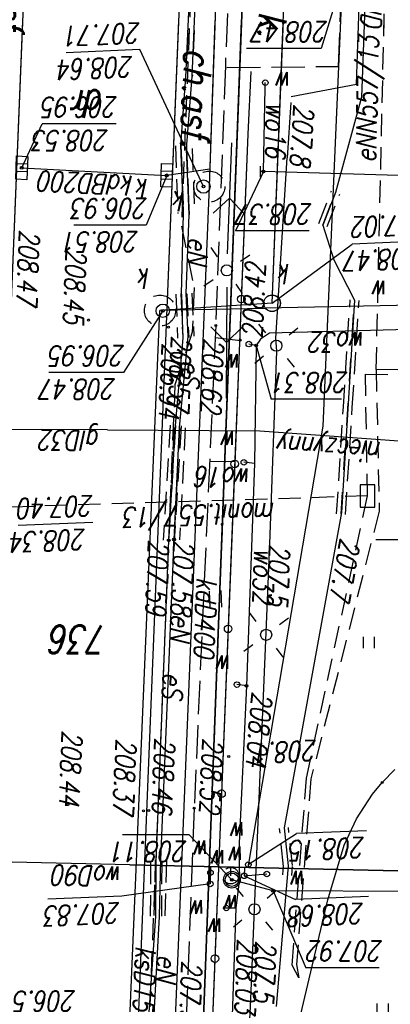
# Model space of a CAD drawing. Extents: x -110 to 11927435, y -6590197 to 5675008.
# Tile 52 of 71: x -69 to -52, y -121 to -76. Entities that reach past the tile are written whole.
import ezdxf
from ezdxf.enums import TextEntityAlignment as Align

# ---------------------------------------------------------------- set-up
doc = ezdxf.new("R2010")
doc.units = 0
for name, pattern in [('BGT', [0]), ('KOC', [2, 1.5, -0.5]), ('KOJ', [0]), ('KOU', [1.5, 1, -0.5]), ('OSL', [2, 1, -1]), ('UBE', [1.5, 1, -0.5]), ('UOK', [1.5, 1, -0.5]), ('UOW', [1.5, 1, -0.5]), ('UPE', [0]), ('UPG', [0]), ('UPK', [0]), ('UPW', [0]), ('UXE', [1.5, 1, -0.5]), ('UXT', [1.5, 1, -0.5]), ('WRC', [0])]:
    doc.linetypes.add(name, pattern=pattern)
doc.layers.get('0').update_dxf_attribs({"color": 250, "linetype": 'CONTINUOUS', "lineweight": 100})
doc.layers.add('_0', color=7, linetype='CONTINUOUS')
doc.styles.add('K1_ACAD', font='romans.shx', dxfattribs={"width": 0.8, "oblique": 12})
doc.linetypes.add('BGS', pattern='A,3.75,[45,msgB.shx,S=0.625,R=0,X=0,Y=0],3.75', length=7.5)

# ---------------------------------------------------------------- blocks, each defined once
blk = doc.blocks.new('other_WSU')
at = {"linetype": 'Continuous'}
blk.add_circle((0, 0), 0.045, dxfattribs=at)
blk = doc.blocks.new('other_WSP')
at = {"linetype": 'Continuous'}
blk.add_circle((0, 0), 0.045, dxfattribs=at)
blk = doc.blocks.new('other_SLS')
at = {"linetype": 'Continuous'}
blk.add_circle((0, 0), 0.25, dxfattribs=at)
blk = doc.blocks.new('other_LAT')
at = {"linetype": 'Continuous'}
for p, q in [((0, 0.75), (0, 1.25)), ((-1.25, 0), (-0.75, 0)), ((0.75, 0), (1.25, 0)), ((0, -0.75), (0, -1.25))]:
    blk.add_line(p, q, dxfattribs=at)
blk = doc.blocks.new('other_PNN')
at = {"linetype": 'Continuous'}
for p, q in [((3.25, 0), (2.5429, 0.7071)), ((0.75, 0), (5.75, 0)), ((3.25, 0), (2.5429, -0.7071))]:
    blk.add_line(p, q, dxfattribs=at)
blk = doc.blocks.new('other_UGE')
at = {"linetype": 'Continuous'}
blk.add_circle((0, 0), 0.0625, dxfattribs=at)
blk = doc.blocks.new('other_UKW')
at = {"linetype": 'Continuous'}
blk.add_circle((0, 0), 0.375, dxfattribs=at)
blk = doc.blocks.new('other_WLZ')
at = {"linetype": 'Continuous'}
blk.add_circle((0, 0), 0.3, dxfattribs=at)
blk = doc.blocks.new('other_KRA')
at = {"linetype": 'Continuous'}
for p, q in [((-0.525, -0.25), (-0.525, 0.25)), ((-0.525, 0.25), (0.525, 0.25)), ((-0.175, -0.25), (-0.175, 0.25)), ((0.175, -0.25), (0.175, 0.25)), ((0.525, 0.25), (0.525, -0.25)), ((0.525, -0.25), (-0.525, -0.25))]:
    blk.add_line(p, q, dxfattribs=at)
blk = doc.blocks.new('other_UGK')
at = {"linetype": 'Continuous'}
blk.add_circle((0, 0), 0.0625, dxfattribs=at)
blk = doc.blocks.new('ARM')
at = {"linetype": 'Continuous'}
blk.add_circle((0, 0), 0.125, dxfattribs=at)
blk = doc.blocks.new('other_UGW')
at = {"linetype": 'Continuous'}
blk.add_circle((0, 0), 0.0625, dxfattribs=at)
blk = doc.blocks.new('other_USW')
at = {"linetype": 'Continuous'}
blk.add_line((0, -0.25), (0, 0.25), dxfattribs=at)
blk = doc.blocks.new('TRA1')
at = {"linetype": 'Continuous'}
for p, q in [((-0.2625, -0.375), (-0.2625, 0.375)), ((0.2625, -0.375), (0.2625, 0.375))]:
    blk.add_line(p, q, dxfattribs=at)
blk = doc.blocks.new('other_TRA')
at = {"linetype": 'Continuous'}
for p, q in [((-2.75, 1.37695), (-2.75, 0.87695)), ((-2.25, 1.37695), (-2.25, 0.87695)), ((2.25, 1.37695), (2.25, 0.87695)), ((2.75, 1.37695), (2.75, 0.87695)), ((-0.25, -1.12305), (-0.25, -1.62305)), ((0.25, -1.12305), (0.25, -1.62305))]:
    blk.add_line(p, q, dxfattribs=at)
blk = doc.blocks.new('other_WLD')
at = {"linetype": 'Continuous'}
for p, q in [((0.5, 0.333), (-0.5, 0.333)), ((-0.5, 0.333), (-0.5, -0.333)), ((0.5, -0.333), (0.5, 0.333)), ((-0.5, -0.333), (0.5, -0.333))]:
    blk.add_line(p, q, dxfattribs=at)
blk = doc.blocks.new('SLS')
at = {"linetype": 'Continuous'}
blk.add_circle((0, 0), 0.25, dxfattribs=at)
blk = doc.blocks.new('LAT')
at = {"linetype": 'Continuous'}
for p, q in [((0, 0.75), (0, 1.25)), ((-1.25, 0), (-0.75, 0)), ((0.75, 0), (1.25, 0)), ((0, -0.75), (0, -1.25))]:
    blk.add_line(p, q, dxfattribs=at)
blk = doc.blocks.new('PNN')
at = {"linetype": 'Continuous'}
for p, q in [((3.25, 0), (2.5429, 0.7071)), ((0.75, 0), (5.75, 0)), ((3.25, 0), (2.5429, -0.7071))]:
    blk.add_line(p, q, dxfattribs=at)
blk = doc.blocks.new('UKW')
at = {"linetype": 'Continuous'}
blk.add_circle((0, 0), 0.375, dxfattribs=at)
blk = doc.blocks.new('WLZ')
at = {"linetype": 'Continuous'}
blk.add_circle((0, 0), 0.3, dxfattribs=at)
blk = doc.blocks.new('KRA')
at = {"linetype": 'Continuous'}
for p, q in [((-0.525, -0.25), (-0.525, 0.25)), ((-0.525, 0.25), (0.525, 0.25)), ((-0.175, -0.25), (-0.175, 0.25)), ((0.175, -0.25), (0.175, 0.25)), ((0.525, 0.25), (0.525, -0.25)), ((0.525, -0.25), (-0.525, -0.25))]:
    blk.add_line(p, q, dxfattribs=at)
blk = doc.blocks.new('UGK')
at = {"linetype": 'Continuous'}
blk.add_circle((0, 0), 0.0625, dxfattribs=at)
blk = doc.blocks.new('UGW')
at = {"linetype": 'Continuous'}
blk.add_circle((0, 0), 0.0625, dxfattribs=at)
blk = doc.blocks.new('USW')
at = {"linetype": 'Continuous'}
blk.add_line((0, -0.25), (0, 0.25), dxfattribs=at)
blk = doc.blocks.new('mdcp Łuszczanowiece')
at = {"layer": '_0', "linetype": 'KOJ'}
for p, q in [((6591213.829, 5674765.013), (6591216.631, 5674834.051)), ((6591213.829, 5674765.013), (6591216.631, 5674834.051)), ((6591212.684, 5674736.935), (6591213.829, 5674765.013)), ((6591213.272, 5674751.349), (6591213.829, 5674765.013)), ((6591219.695, 5674736.828), (6591220.83, 5674764.695)), ((6591220.286, 5674751.352), (6591220.83, 5674764.695))]:
    blk.add_line(p, q, dxfattribs=at)
at = {"layer": '_0'}
for p, q in [((6591213.17, 5674822.79), (6591209.285, 5674720.792)), ((6591213.17, 5674822.79), (6591210.449, 5674751.347)), ((6591210.81, 5674760.84), (6591213.17, 5674822.79)), ((6591209.75, 5674733), (6591210.81, 5674760.84))]:
    blk.add_line(p, q, dxfattribs=at)
at = {"layer": '_0', "linetype": 'KOU'}
for p, q in [((6591210.81, 5674760.84), (6591213.17, 5674822.79)), ((6591210.449, 5674751.347), (6591210.81, 5674760.84))]:
    blk.add_line(p, q, dxfattribs=at)
at = {"layer": '_0', "linetype": 'BGS'}
for p, q in [((6591210.16, 5674756.46), (6591212.53, 5674815.8)), ((6591210.03, 5674753.64), (6591210.16, 5674756.46))]:
    blk.add_line(p, q, dxfattribs=at)
at = {"layer": '_0', "linetype": 'UPK'}
for p, q in [((6591216.226, 5674814.336), (6591214.111, 5674764.394)), ((6591216.226, 5674814.336), (6591214.111, 5674764.394)), ((6591211.897, 5674758.816), (6591213.517, 5674798.506)), ((6591211.897, 5674758.816), (6591213.517, 5674798.506)), ((6591199.184, 5674764.076), (6591209.384, 5674764.292)), ((6591199.184, 5674764.076), (6591209.384, 5674764.292)), ((6591209.075, 5674764.063), (6591207.343, 5674720.885)), ((6591209.075, 5674764.063), (6591208.565, 5674751.346)), ((6591209.075, 5674764.063), (6591214.111, 5674764.394)), ((6591209.075, 5674764.063), (6591214.111, 5674764.394)), ((6591209.384, 5674764.295), (6591214.111, 5674764.394)), ((6591209.384, 5674764.295), (6591214.111, 5674764.394)), ((6591210.585, 5674720.729), (6591211.897, 5674758.816)), ((6591211.64, 5674751.348), (6591211.897, 5674758.816)), ((6591211.87, 5674758.03), (6591213.81, 5674758.31)), ((6591211.87, 5674758.03), (6591213.81, 5674758.31)), ((6591220.326, 5674757.972), (6591213.81, 5674758.31)), ((6591220.326, 5674757.972), (6591213.81, 5674758.31))]:
    blk.add_line(p, q, dxfattribs=at)
at = {"layer": '_0', "linetype": 'UPE'}
for p, q in [((6591210.359, 5674803.398), (6591210.03, 5674795.374)), ((6591214.44, 5674797.27), (6591214.14, 5674791.65)), ((6591214.68, 5674797.26), (6591214.3, 5674791.64)), ((6591208.354, 5674789.38), (6591208.89, 5674795.699)), ((6591210.03, 5674795.374), (6591209.864, 5674791.325)), ((6591214.14, 5674791.65), (6591214.07, 5674789.11)), ((6591214.3, 5674791.64), (6591214.28, 5674789.2)), ((6591209.864, 5674791.325), (6591209.347, 5674779.23)), ((6591208.536, 5674787.666), (6591208.354, 5674789.38)), ((6591214.07, 5674789.11), (6591213.48, 5674774.69)), ((6591214.28, 5674789.2), (6591213.72, 5674774.73)), ((6591205.958, 5674773.473), (6591208.536, 5674787.666)), ((6591209.347, 5674779.23), (6591209.179, 5674774.891)), ((6591209.169, 5674774.892), (6591208.863, 5674766.226)), ((6591209.169, 5674774.892), (6591208.863, 5674766.226)), ((6591213.48, 5674774.69), (6591213.23, 5674769.66)), ((6591213.48, 5674774.69), (6591213.23, 5674769.66)), ((6591213.72, 5674774.73), (6591213.41, 5674769.57)), ((6591213.72, 5674774.73), (6591213.41, 5674769.57)), ((6591205.367, 5674763.928), (6591205.958, 5674773.473)), ((6591205.367, 5674763.928), (6591205.958, 5674773.473)), ((6591213.23, 5674769.66), (6591212.84, 5674765.56)), ((6591213.23, 5674769.66), (6591212.84, 5674765.56)), ((6591213.41, 5674769.57), (6591213.07, 5674765.62)), ((6591213.41, 5674769.57), (6591213.07, 5674765.62)), ((6591208.863, 5674766.226), (6591208.899, 5674765.628)), ((6591208.863, 5674766.226), (6591208.899, 5674765.628)), ((6591208.899, 5674765.628), (6591208.388, 5674757.523)), ((6591208.899, 5674765.628), (6591208.388, 5674757.523)), ((6591212.84, 5674765.56), (6591212.93, 5674763.62)), ((6591212.84, 5674765.56), (6591212.93, 5674763.62)), ((6591213.07, 5674765.62), (6591213.15, 5674763.65)), ((6591213.07, 5674765.62), (6591213.15, 5674763.65)), ((6591206.294, 5674762.115), (6591205.367, 5674763.928)), ((6591206.294, 5674762.115), (6591205.367, 5674763.928)), ((6591212.93, 5674763.62), (6591212.8, 5674760.07)), ((6591212.93, 5674763.62), (6591212.8, 5674760.07)), ((6591213.15, 5674763.65), (6591213.06, 5674760.02)), ((6591213.15, 5674763.65), (6591213.06, 5674760.02)), ((6591206.79, 5674760.544), (6591206.294, 5674762.115)), ((6591206.79, 5674760.544), (6591206.294, 5674762.115)), ((6591206.221, 5674759.079), (6591206.79, 5674760.544)), ((6591206.221, 5674759.079), (6591206.79, 5674760.544)), ((6591212.8, 5674760.07), (6591212.92, 5674757.11)), ((6591212.8, 5674760.07), (6591212.92, 5674757.11)), ((6591213.06, 5674760.02), (6591213.17, 5674756.97)), ((6591213.06, 5674760.02), (6591213.17, 5674756.97)), ((6591205.059, 5674754.795), (6591206.221, 5674759.079)), ((6591205.059, 5674754.795), (6591206.221, 5674759.079)), ((6591208.231, 5674755.033), (6591208.388, 5674757.523)), ((6591208.231, 5674755.033), (6591208.388, 5674757.523)), ((6591212.92, 5674757.11), (6591212.66, 5674753.87)), ((6591213.17, 5674756.97), (6591212.95, 5674753.89)), ((6591204.673, 5674744.822), (6591205.059, 5674754.795)), ((6591208.213, 5674754.757), (6591205.273, 5674754.214)), ((6591205.273, 5674754.214), (6591205.228, 5674752.851)), ((6591212.66, 5674753.87), (6591212.33, 5674745.8)), ((6591212.95, 5674753.89), (6591212.58, 5674745.92)), ((6591205.228, 5674752.851), (6591204.981, 5674745.432))]:
    blk.add_line(p, q, dxfattribs=at)
at = {"layer": '_0', "linetype": 'BGT'}
for p, q in [((6591211.641, 5674793.547), (6591211.937, 5674800.965)), ((6591211.345, 5674786.13), (6591211.641, 5674793.547)), ((6591211.049, 5674778.712), (6591211.345, 5674786.13)), ((6591210.752, 5674771.295), (6591211.049, 5674778.712)), ((6591210.456, 5674763.877), (6591210.752, 5674771.295)), ((6591210.16, 5674756.46), (6591210.456, 5674763.877))]:
    blk.add_line(p, q, dxfattribs=at)
at = {"layer": '_0', "linetype": 'KOC'}
for p, q in [((6591212.577, 5674786.784), (6591213.039, 5674799.018)), ((6591211.605, 5674765.07), (6591212.577, 5674786.784)), ((6591211.605, 5674765.07), (6591212.577, 5674786.784)), ((6591211.855, 5674771.181), (6591210.714, 5674771.169)), ((6591211.627, 5674765.605), (6591210.479, 5674765.736)), ((6591211.627, 5674765.605), (6591210.479, 5674765.736)), ((6591211.392, 5674759.296), (6591211.605, 5674765.07)), ((6591211.392, 5674759.296), (6591211.605, 5674765.07)), ((6591211.174, 5674753.389), (6591211.392, 5674759.296)), ((6591211.174, 5674753.389), (6591211.392, 5674759.296)), ((6591206.088, 5674753.407), (6591205.886, 5674747.943)), ((6591211.101, 5674753.456), (6591206.088, 5674753.407)), ((6591210.93, 5674747.032), (6591211.174, 5674753.389))]:
    blk.add_line(p, q, dxfattribs=at)
at = {"layer": '_0', "linetype": 'UXE'}
for p, q in [((6591213.44, 5674767.74), (6591214.72, 5674799.36)), ((6591207.977, 5674793.819), (6591207.872, 5674794.415)), ((6591207.327, 5674785.453), (6591207.977, 5674793.819)), ((6591204.258, 5674773.412), (6591207.327, 5674785.453)), ((6591204.395, 5674767.041), (6591204.258, 5674773.412)), ((6591204.395, 5674767.041), (6591204.258, 5674773.412)), ((6591138.925, 5674767.938), (6591204.395, 5674767.041)), ((6591138.925, 5674767.938), (6591204.395, 5674767.041)), ((6591212.66, 5674765.36), (6591213.44, 5674767.74)), ((6591204.395, 5674767.041), (6591203.923, 5674746.069)), ((6591204.395, 5674767.041), (6591204.042, 5674751.344)), ((6591212.58, 5674763.36), (6591212.66, 5674765.36)), ((6591213.15, 5674760.59), (6591212.58, 5674763.36)), ((6591211.72, 5674724.72), (6591213.15, 5674760.59))]:
    blk.add_line(p, q, dxfattribs=at)
at = {"layer": '_0', "linetype": 'WRC'}
for p, q in [((6591208.236, 5674797.967), (6591206.571, 5674790.897)), ((6591206.571, 5674790.897), (6591205.827, 5674788.437)), ((6591205.827, 5674788.437), (6591205.281, 5674787.266)), ((6591205.281, 5674787.266), (6591204.563, 5674786.152)), ((6591204.563, 5674786.152), (6591204.127, 5674785.619)), ((6591204.127, 5674785.619), (6591203.561, 5674785.032))]:
    blk.add_line(p, q, dxfattribs=at)
at = {"layer": '_0', "linetype": 'UPW'}
for p, q in [((6591210.7, 5674791.27), (6591210.86, 5674796.12)), ((6591210.53, 5674789.94), (6591210.7, 5674791.27)), ((6591210.7, 5674791.27), (6591211.13, 5674791.27)), ((6591198.69, 5674790.54), (6591209.03, 5674790.5)), ((6591209.03, 5674790.5), (6591210.88, 5674790)), ((6591211.835, 5674789.412), (6591211.853, 5674790.187)), ((6591210.328, 5674789.822), (6591209.31, 5674789.74)), ((6591210.317, 5674789.445), (6591210.328, 5674789.822)), ((6591210.57, 5674788.69), (6591210.53, 5674789.94)), ((6591210.931, 5674789.817), (6591210.932, 5674789.432)), ((6591215.469, 5674789.331), (6591201.507, 5674789.641)), ((6591201.507, 5674789.641), (6591215.469, 5674789.331)), ((6591206.79, 5674769.591), (6591210.167, 5674789.449)), ((6591206.79, 5674769.591), (6591210.167, 5674789.449)), ((6591210.167, 5674789.449), (6591215.469, 5674789.331)), ((6591215.469, 5674789.331), (6591221.562, 5674789.195)), ((6591210.22, 5674781.27), (6591210.57, 5674788.69)), ((6591209.86, 5674771.27), (6591210.22, 5674781.27)), ((6591210.22, 5674781.27), (6591210.65, 5674781.22)), ((6591209.79, 5674765.97), (6591209.86, 5674771.27)), ((6591209.79, 5674765.97), (6591209.86, 5674771.27)), ((6591209.86, 5674771.27), (6591210.34, 5674771.22)), ((6591205.549, 5674741.197), (6591206.79, 5674769.591)), ((6591205.992, 5674751.345), (6591206.79, 5674769.591)), ((6591209.6, 5674765.68), (6591209.79, 5674765.97)), ((6591209.6, 5674765.68), (6591209.79, 5674765.97)), ((6591209.79, 5674765.97), (6591210.12, 5674765.9)), ((6591209.79, 5674765.97), (6591210.12, 5674765.9)), ((6591202.94, 5674765.24), (6591209.19, 5674765.41)), ((6591202.94, 5674765.24), (6591209.19, 5674765.41)), ((6591209.19, 5674765.41), (6591209.6, 5674765.68)), ((6591209.19, 5674765.41), (6591209.6, 5674765.68)), ((6591202.9, 5674758.33), (6591209.46, 5674758.14)), ((6591202.9, 5674758.33), (6591209.46, 5674758.14)), ((6591209.46, 5674758.14), (6591209.39, 5674754.38)), ((6591209.46, 5674758.14), (6591209.39, 5674754.38)), ((6591209.46, 5674758.14), (6591209.61, 5674758.14)), ((6591209.46, 5674758.14), (6591209.61, 5674758.14)), ((6591209.39, 5674754.38), (6591209.38, 5674754.14))]:
    blk.add_line(p, q, dxfattribs=at)
at = {"layer": '_0', "linetype": 'UXT'}
for p, q in [((6591207.872, 5674794.415), (6591208.176, 5674793.847)), ((6591208.176, 5674793.847), (6591207.528, 5674785.431)), ((6591207.528, 5674785.431), (6591204.787, 5674772.733)), ((6591204.787, 5674772.733), (6591223.491, 5674773.316)), ((6591204.787, 5674772.733), (6591204.877, 5674767.251)), ((6591204.787, 5674772.733), (6591204.877, 5674767.251)), ((6591204.877, 5674767.251), (6591139.127, 5674768.136)), ((6591204.877, 5674767.251), (6591139.127, 5674768.136))]:
    blk.add_line(p, q, dxfattribs=at)
at = {"layer": '_0', "linetype": 'Continuous'}
for p, q in [((6591204.263, 5674793.967), (6591207.552, 5674793.967)), ((6591209.03, 5674790.5), (6591207.552, 5674793.967)), ((6591204.739, 5674790.75), (6591208.026, 5674790.887)), ((6591210.328, 5674789.822), (6591208.026, 5674790.887)), ((6591211.853, 5674790.187), (6591215.825, 5674790.737)), ((6591215.825, 5674790.737), (6591219.145, 5674790.876)), ((6591210.88, 5674790), (6591212.796, 5674787.985)), ((6591210.145, 5674789.32), (6591207.983, 5674787.925)), ((6591204.826, 5674787.793), (6591207.983, 5674787.925)), ((6591212.796, 5674787.985), (6591215.792, 5674787.985)), ((6591201.089, 5674774.705), (6591204.411, 5674774.705)), ((6591217.134, 5674773.92), (6591220.486, 5674774.06)), ((6591205.951, 5674768.379), (6591209.111, 5674768.379)), ((6591205.951, 5674768.379), (6591209.111, 5674768.379)), ((6591209.79, 5674765.97), (6591209.111, 5674768.379)), ((6591209.79, 5674765.97), (6591209.111, 5674768.379)), ((6591213.984, 5674764.403), (6591215.756, 5674767.185)), ((6591213.984, 5674764.403), (6591215.756, 5674767.185)), ((6591215.756, 5674767.185), (6591219.111, 5674767.185)), ((6591215.756, 5674767.185), (6591219.111, 5674767.185)), ((6591209.075, 5674764.063), (6591205.467, 5674761.403)), ((6591209.075, 5674764.063), (6591205.467, 5674761.403)), ((6591202.116, 5674761.262), (6591205.467, 5674761.403)), ((6591202.116, 5674761.262), (6591205.467, 5674761.403)), ((6591207.401, 5674760.812), (6591210.723, 5674760.812)), ((6591207.401, 5674760.812), (6591210.723, 5674760.812)), ((6591209.46, 5674758.14), (6591210.723, 5674760.812)), ((6591209.46, 5674758.14), (6591210.723, 5674760.812)), ((6591213.81, 5674758.31), (6591214.731, 5674760.547)), ((6591213.81, 5674758.31), (6591214.731, 5674760.547)), ((6591214.731, 5674760.547), (6591217.988, 5674760.547)), ((6591214.731, 5674760.547), (6591217.988, 5674760.547)), ((6591212.159, 5674758.815), (6591215.012, 5674752.655)), ((6591220.326, 5674757.972), (6591219.407, 5674755.992)), ((6591216.085, 5674755.992), (6591219.407, 5674755.992)), ((6591205.74, 5674748.91), (6591206.872, 5674752.602)), ((6591206.872, 5674752.602), (6591210.227, 5674752.602)), ((6591215.012, 5674752.655), (6591218.331, 5674752.794))]:
    blk.add_line(p, q, dxfattribs=at)
at = {"layer": '_0', "linetype": 'UBE'}
for p, q in [((6591213.82, 5674789.117), (6591213.89, 5674791.657)), ((6591214.03, 5674789.202), (6591214.05, 5674791.642)), ((6591214.32, 5674789.103), (6591214.39, 5674791.643)), ((6591214.53, 5674789.198), (6591214.55, 5674791.638)), ((6591208.189, 5674789.81), (6591208.154, 5674789.397)), ((6591208.588, 5674789.776), (6591208.553, 5674789.363)), ((6591208.155, 5674789.359), (6591208.337, 5674787.645)), ((6591208.553, 5674789.401), (6591208.735, 5674787.687)), ((6591212.98, 5674769.672), (6591213.23, 5674774.702)), ((6591213.16, 5674769.585), (6591213.47, 5674774.745)), ((6591213.48, 5674769.648), (6591213.73, 5674774.678)), ((6591213.66, 5674769.555), (6591213.97, 5674774.715)), ((6591205.772, 5674773.568), (6591205.469, 5674768.754)), ((6591206.171, 5674773.543), (6591205.869, 5674768.729)), ((6591205.469, 5674768.754), (6591205.167, 5674763.941)), ((6591205.869, 5674768.729), (6591205.566, 5674763.916)), ((6591212.68, 5674763.608), (6591212.59, 5674765.548)), ((6591212.9, 5674763.64), (6591212.82, 5674765.61)), ((6591213.18, 5674763.632), (6591213.09, 5674765.572)), ((6591213.4, 5674763.66), (6591213.32, 5674765.63)), ((6591206.603, 5674760.616), (6591206.034, 5674759.151)), ((6591206.976, 5674760.471), (6591206.407, 5674759.006)), ((6591212.67, 5674757.1), (6591212.55, 5674760.06)), ((6591212.92, 5674756.961), (6591212.81, 5674760.011)), ((6591213.17, 5674757.12), (6591213.05, 5674760.08)), ((6591213.42, 5674756.979), (6591213.31, 5674760.029))]:
    blk.add_line(p, q, dxfattribs=at)
at = {"layer": '_0', "linetype": 'OSL'}
for p, q in [((6591213.23, 5674769.66), (6591213.48, 5674774.69)), ((6591213.41, 5674769.57), (6591213.72, 5674774.73)), ((6591205.971, 5674773.556), (6591205.367, 5674763.928)), ((6591212.93, 5674763.62), (6591212.84, 5674765.56)), ((6591213.15, 5674763.65), (6591213.07, 5674765.62)), ((6591206.79, 5674760.544), (6591206.221, 5674759.079)), ((6591212.92, 5674757.11), (6591212.8, 5674760.07)), ((6591213.17, 5674756.97), (6591213.06, 5674760.02)), ((6591212.33, 5674745.8), (6591212.66, 5674753.87)), ((6591212.58, 5674745.92), (6591212.95, 5674753.89))]:
    blk.add_line(p, q, dxfattribs=at)
at = {"layer": '_0', "linetype": 'UPG'}
for p, q in [((6591209.625, 5674769.802), (6591201.63, 5674770.378)), ((6591209.625, 5674769.802), (6591201.63, 5674770.378)), ((6591216.477, 5674769.761), (6591209.625, 5674769.802)), ((6591216.477, 5674769.761), (6591209.625, 5674769.802)), ((6591216.477, 5674769.761), (6591219.429, 5674769.744)), ((6591216.477, 5674769.761), (6591219.429, 5674769.744)), ((6591224.293, 5674769.716), (6591219.429, 5674769.744)), ((6591224.293, 5674769.716), (6591219.429, 5674769.744))]:
    blk.add_line(p, q, dxfattribs=at)
at = {"layer": '_0', "linetype": 'BGT'}
for centre in [(6591211.641, 5674793.547), (6591211.345, 5674786.13), (6591211.049, 5674778.712), (6591210.752, 5674771.295), (6591210.456, 5674763.877)]:
    blk.add_circle(centre, 0.17, dxfattribs=at)
at = {"layer": '_0', "linetype": 'UOW'}
blk.add_circle((6591210.931, 5674789.817), 0.37, dxfattribs=at)
at = {"layer": '_0', "linetype": 'UOK'}
for centre, radius in [((6591214.111, 5674764.394), 0.7), ((6591214.111, 5674764.394), 0.7), ((6591209.075, 5674764.063), 0.37), ((6591209.075, 5674764.063), 0.37), ((6591211.897, 5674758.816), 0.7), ((6591211.897, 5674758.816), 0.7)]:
    blk.add_circle(centre, radius, dxfattribs=at)
at = {"layer": '_0'}
for name, p in [('other_TRA', (6591201.595, 5674794.687)), ('ARM', (6591211.13, 5674791.27)), ('other_UGW', (6591209.03, 5674790.5)), ('other_WLZ', (6591210.88, 5674790)), ('other_UGW', (6591210.22, 5674781.27)), ('ARM', (6591210.65, 5674781.22)), ('other_TRA', (6591202.214, 5674778.201)), ('other_UGE', (6591213.48, 5674774.69)), ('other_UGE', (6591213.72, 5674774.73)), ('ARM', (6591210.34, 5674771.22)), ('other_UGW', (6591209.79, 5674765.97)), ('UGW', (6591209.79, 5674765.97)), ('ARM', (6591210.12, 5674765.9)), ('ARM', (6591210.12, 5674765.9)), ('other_WLZ', (6591213.984, 5674764.403)), ('WLZ', (6591213.984, 5674764.403)), ('other_UGK', (6591213.984, 5674764.403)), ('UGK', (6591213.984, 5674764.403)), ('other_WLZ', (6591212.159, 5674758.815)), ('WLZ', (6591212.159, 5674758.815)), ('other_UGW', (6591209.46, 5674758.14)), ('UGW', (6591209.46, 5674758.14)), ('ARM', (6591209.38, 5674754.14))]:
    blk.add_blockref(name, p, dxfattribs=at)
at = {"layer": '_0', "color": 253}
for name, p in [('other_TRA', (6591201.595, 5674794.687)), ('ARM', (6591211.13, 5674791.27)), ('other_UGW', (6591209.03, 5674790.5)), ('other_WLZ', (6591210.88, 5674790)), ('other_UGW', (6591210.22, 5674781.27)), ('ARM', (6591210.65, 5674781.22)), ('other_TRA', (6591202.214, 5674778.201)), ('other_UGE', (6591213.48, 5674774.69)), ('other_UGE', (6591213.72, 5674774.73)), ('ARM', (6591210.34, 5674771.22)), ('other_UGW', (6591209.79, 5674765.97)), ('ARM', (6591210.12, 5674765.9)), ('other_WLZ', (6591213.984, 5674764.403)), ('other_UGK', (6591213.984, 5674764.403)), ('other_WLZ', (6591212.159, 5674758.815)), ('other_UGW', (6591209.46, 5674758.14))]:
    blk.add_blockref(name, p, dxfattribs=at)
at = {"layer": '_0'}
for name, p, rotation in [('other_LAT', (6591209.864, 5674791.325), 40.6368834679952), ('other_SLS', (6591209.864, 5674791.325), 2.39703121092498), ('other_UKW', (6591210.88, 5674789.996), 2.39708585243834), ('ARM', (6591211.853, 5674790.187), 2.39716781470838), ('ARM', (6591209.31, 5674789.74), 2.39697656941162), ('ARM', (6591210.328, 5674789.822), 2.39705853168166), ('other_UGE', (6591210.88, 5674790), 269.9999974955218), ('ARM', (6591211.841, 5674789.68), 2.39716781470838), ('ARM', (6591210.145, 5674789.32), 2.39703121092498), ('other_WSU', (6591212.577, 5674786.784), 2.39719513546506), ('other_WSU', (6591214.618, 5674786.888), 2.39735906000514), ('other_WSU', (6591214.85, 5674786.893), 2.397386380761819), ('other_WSU', (6591218.249, 5674786.621), 2.397659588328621), ('other_WSP', (6591204.127, 5674785.619), 2.396457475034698), ('other_WSP', (6591211.023, 5674784.452), 2.3970038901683), ('other_LAT', (6591209.34, 5674778.98), 36.52841539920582), ('other_SLS', (6591209.34, 5674778.98), 2.396730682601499), ('TRA1', (6591211.62, 5674777.379), 2.39694924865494), ('other_WLD', (6591204.787, 5674772.733), 270.1790918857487), ('other_PNN', (6591211.108, 5674762.587), 89.73665454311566), ('PNN', (6591211.108, 5674762.587), 89.73665454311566), ('other_LAT', (6591208.878, 5674765.976), 39.37903583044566), ('LAT', (6591208.878, 5674765.976), 39.37903583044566), ('other_SLS', (6591208.878, 5674765.976), 2.396320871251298), ('SLS', (6591208.878, 5674765.976), 2.396320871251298), ('other_WSU', (6591210.504, 5674765.728), 2.396539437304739), ('other_WSU', (6591211.605, 5674765.07), 2.396676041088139), ('other_WSU', (6591213.729, 5674765.143), 2.3970038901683), ('other_WSU', (6591217.321, 5674764.819), 2.3975503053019), ('other_UKW', (6591209.075, 5674764.063), 2.396293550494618), ('UKW', (6591209.075, 5674764.063), 2.396293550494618), ('other_LAT', (6591211.108, 5674762.587), 304.400402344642), ('LAT', (6591211.108, 5674762.587), 304.400402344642), ('other_SLS', (6591211.108, 5674762.587), 2.396566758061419), ('SLS', (6591211.108, 5674762.587), 2.396566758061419), ('other_PNN', (6591211.108, 5674762.587), 267.7823443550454), ('PNN', (6591211.108, 5674762.587), 267.7823443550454), ('other_UGK', (6591212.159, 5674758.815), 269.9999974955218), ('UGK', (6591212.159, 5674758.815), 269.9999974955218), ('other_KRA', (6591213.81, 5674758.31), 268.1298165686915), ('KRA', (6591213.81, 5674758.31), 268.1298165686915), ('other_USW', (6591209.61, 5674758.14), 359.7937676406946), ('USW', (6591209.61, 5674758.14), 359.7937676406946), ('other_UGK', (6591213.81, 5674758.31), 269.9999974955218), ('UGK', (6591213.81, 5674758.31), 269.9999974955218), ('KRA', (6591220.326, 5674757.972), 267.8541364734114), ('UGK', (6591220.326, 5674757.972), 269.9999974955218)]:
    blk.add_blockref(name, p, dxfattribs=dict(at, rotation=rotation))
at = {"layer": '_0', "color": 253}
for name, p, rotation in [('other_LAT', (6591209.864, 5674791.325), 40.6368834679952), ('other_SLS', (6591209.864, 5674791.325), 2.39703121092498), ('other_UKW', (6591210.88, 5674789.996), 2.39708585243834), ('ARM', (6591211.853, 5674790.187), 2.39716781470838), ('ARM', (6591209.31, 5674789.74), 2.39697656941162), ('ARM', (6591210.328, 5674789.822), 2.39705853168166), ('other_UGE', (6591210.88, 5674790), 269.9999974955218), ('ARM', (6591211.841, 5674789.68), 2.39716781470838), ('ARM', (6591210.145, 5674789.32), 2.39703121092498), ('other_WSU', (6591212.577, 5674786.784), 2.39719513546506), ('other_WSU', (6591214.618, 5674786.888), 2.39735906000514), ('other_WSU', (6591214.85, 5674786.893), 2.397386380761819), ('other_WSU', (6591218.249, 5674786.621), 2.397659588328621), ('other_WSP', (6591204.127, 5674785.619), 2.396457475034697), ('other_WSP', (6591211.023, 5674784.452), 2.3970038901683), ('other_LAT', (6591209.34, 5674778.98), 36.52841539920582), ('other_SLS', (6591209.34, 5674778.98), 2.396730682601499), ('TRA1', (6591211.62, 5674777.379), 2.39694924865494), ('other_WLD', (6591204.787, 5674772.733), 270.1790918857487), ('other_PNN', (6591211.108, 5674762.587), 89.73665454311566), ('other_LAT', (6591208.878, 5674765.976), 39.37903583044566), ('other_SLS', (6591208.878, 5674765.976), 2.396320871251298), ('other_WSU', (6591210.504, 5674765.728), 2.396539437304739), ('other_WSU', (6591211.605, 5674765.07), 2.396676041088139), ('other_WSU', (6591213.729, 5674765.143), 2.3970038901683), ('other_WSU', (6591217.321, 5674764.819), 2.3975503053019), ('other_UKW', (6591209.075, 5674764.063), 2.396293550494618), ('other_LAT', (6591211.108, 5674762.587), 304.400402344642), ('other_SLS', (6591211.108, 5674762.587), 2.396566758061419), ('other_PNN', (6591211.108, 5674762.587), 267.7823443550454), ('other_UGK', (6591212.159, 5674758.815), 269.9999974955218), ('other_KRA', (6591213.81, 5674758.31), 268.1298165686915), ('other_USW', (6591209.61, 5674758.14), 359.7937676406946), ('other_UGK', (6591213.81, 5674758.31), 269.9999974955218)]:
    blk.add_blockref(name, p, dxfattribs=dict(at, rotation=rotation))
at = {"layer": '_0', "style": 'K1_ACAD', "oblique": 12, "width": 0.8}
for s, height, rotation, p in [('207.33', 0.9, 87.7324, (6591213.129, 5674793.63)), ('ksD150', 0.9, 87.5745, (6591215.187, 5674792.967)), ('208.03', 0.9, 87.9441, (6591210.618, 5674792.636)), ('207.5', 0.9, 87.6528, (6591209.794, 5674792.726)), ('eN', 0.9, 86.94, (6591214.23, 5674793.36)), ('207.83', 0.9, 2.3975, (6591215.893, 5674791.04)), ('w', 0.9, 2.3972, (6591212.05, 5674790.911)), ('w', 0.9, 2.3971, (6591210.517, 5674790.678)), ('w', 0.9, 2.3968, (6591207.532, 5674789.585)), ('woD90', 0.9, 358.7272, (6591215.783, 5674789.408)), ('w', 0.9, 2.397, (6591210.308, 5674788.497)), ('w', 0.9, 2.3971, (6591211.888, 5674788.23)), ('w', 0.9, 2.397, (6591210.233, 5674787.401)), ('208.46', 0.9, 87.6653, (6591214.337, 5674783.602)), ('208.37', 0.9, 87.5741, (6591216.077, 5674783.636)), ('208.52', 0.9, 87.438, (6591212.184, 5674783.609)), ('208.44', 0.9, 87.6693, (6591218.503, 5674783.273)), ('208.1', 0.9, 2.3966, (6591207.057, 5674783.733)), ('208.04', 0.9, 85.1261, (6591209.963, 5674781.517)), ('eS', 0.9, 88.71, (6591213.98, 5674780.67)), ('kdD400', 0.9, 87.7326, (6591212.445, 5674776.377)), ('eN', 0.9, 87.66, (6591213.62, 5674778.03)), ('207.5', 0.9, 87.9784, (6591209.179, 5674774.891)), ('wo32', 0.9, 88.1221, (6591209.865, 5674775.069)), ('207.58', 0.9, 87.66, (6591213.48, 5674774.69)), ('207.7', 0.9, 79.7044, (6591205.993, 5674774.597)), ('monit.557/13', 0.9, 1.8684, (6591208.93, 5674773.023)), ('wo16', 0.9, 357.5104, (6591209.99, 5674771.511)), ('nieczynny', 0.9, 356.1065, (6591204.138, 5674770.302)), ('nieczynny', 0.9, 356.1065, (6591204.138, 5674770.302)), ('glD32', 0.9, 359.6616, (6591216.797, 5674769.791)), ('glD32', 0.9, 359.6616, (6591216.797, 5674769.791)), ('208.62', 0.9, 87.6542, (6591212.142, 5674765.614)), ('208.57', 0.9, 87.8355, (6591213.595, 5674765.511)), ('206.94', 0.9, 87.5736, (6591214.012, 5674765.848)), ('206.94', 0.9, 87.5736, (6591214.012, 5674765.848)), ('eS', 0.9, 85.08, (6591213.15, 5674766.6)), ('eS', 0.9, 85.08, (6591213.15, 5674766.6)), ('208.42', 0.9, 267.2452, (6591209.523, 5674765.66)), ('208.45', 0.9, 87.7609, (6591218.319, 5674761.595)), ('208.47', 0.9, 87.7609, (6591220.421, 5674760.737)), ('eN', 0.9, 87.9, (6591212.84, 5674761.09)), ('eN', 0.9, 87.9, (6591212.84, 5674761.09)), ('kdBD200', 0.9, 356.9362, (6591215.282, 5674758.337)), ('kdBD200', 0.9, 356.9362, (6591215.282, 5674758.337)), ('eNN557/13', 0.9, 268.6572, (6591204.418, 5674757.729)), ('eNN557/13', 0.9, 268.6572, (6591204.418, 5674757.729)), ('207.8', 0.9, 86.3914, (6591208.085, 5674755.095)), ('wo16', 0.9, 88.9949, (6591209.335, 5674755.015)), ('ch.asf.', 1.25, 87.9831, (6591213.012, 5674752.581)), ('eND', 0.9, 88.0912, (6591205.014, 5674749.735)), ('ch.k.', 1.25, 87.9828, (6591209.586, 5674748.926)), ('ch.asf.', 1.25, 87.9829, (6591221.344, 5674747.7))]:
    blk.add_text(s, height=height, rotation=rotation, dxfattribs=at).set_placement(p)
for s, height, p in [('206.56', 0.9, (6591217.877, 5674795.916)), ('736', 1.25, (6591216.45, 5674779.808)), ('208.47', 0.9, (6591216.077, 5674768.385)), ('208.47', 0.9, (6591216.077, 5674768.385)), ('206.95', 0.9, (6591215.675, 5674766.885)), ('206.95', 0.9, (6591215.675, 5674766.885)), ('208.51', 0.9, (6591215.052, 5674761.747)), ('208.51', 0.9, (6591215.052, 5674761.747)), ('206.93', 0.9, (6591214.65, 5674760.247)), ('206.93', 0.9, (6591214.65, 5674760.247)), ('208.53', 0.9, (6591216.406, 5674757.192)), ('206.95', 0.9, (6591216.005, 5674755.692)), ('dr', 1.25, (6591216.636, 5674755.729))]:
    blk.add_text(s, height=height, dxfattribs=at).set_placement(p, align=Align.TOP_LEFT)
for s, p in [('207.92', (6591207.472, 5674793.667)), ('208.31', (6591209.03, 5674768.079)), ('208.31', (6591209.03, 5674768.079)), ('208.37', (6591210.642, 5674760.512)), ('208.37', (6591210.642, 5674760.512))]:
    blk.add_text(s, height=0.9, dxfattribs=at).set_placement(p, align=Align.TOP_RIGHT)
for s, p in [('w', (6591211.893, 5674791.748)), ('w', (6591211.761, 5674788.666)), ('w', (6591211.535, 5674779.911)), ('w', (6591211.326, 5674769.832)), ('w', (6591211.326, 5674769.832)), ('w', (6591211.111, 5674766.354)), ('w', (6591211.111, 5674766.354)), ('w', (6591204.523, 5674763.053)), ('w', (6591204.523, 5674763.053)), ('k', (6591213.486, 5674759.015)), ('k', (6591213.486, 5674759.015)), ('k', (6591215.151, 5674758.465)), ('k', (6591215.151, 5674758.465)), ('w', (6591208.86, 5674753.663))]:
    blk.add_text(s, height=0.9, dxfattribs=at).set_placement(p, align=Align.RIGHT)
for s, rotation, p in [('208.68', 2.3969, (6591208.335, 5674791.2)), ('k', 2.3962, (6591208.775, 5674762.318)), ('k', 2.3962, (6591208.775, 5674762.318)), ('k', 2.3972, (6591215.084, 5674762.524)), ('k', 2.3972, (6591215.084, 5674762.524))]:
    blk.add_text(s, height=0.9, rotation=rotation, dxfattribs=at).set_placement(p, align=Align.RIGHT)
blk.add_text('208.15', height=0.9, rotation=2.3969, dxfattribs=at).set_placement((6591208.254, 5674789.138), align=Align.TOP_RIGHT)
for s, p in [('208.11', (6591212.876, 5674788.285)), ('wo32', (6591204.874, 5674765.368)), ('wo32', (6591204.874, 5674765.368)), ('208.47', (6591206.55, 5674751.402))]:
    blk.add_text(s, height=0.9, dxfattribs=at).set_placement(p)
for s, rotation, p in [('207.59', 87.78, (6591213.72, 5674774.73)), ('208.34', 2.398, (6591217.405, 5674775.132)), ('207.40', 2.398, (6591217.066, 5674773.617)), ('208.47', 2.3957, (6591202.387, 5674762.475)), ('208.47', 2.3957, (6591202.387, 5674762.475)), ('207.02', 2.3957, (6591202.048, 5674760.959)), ('207.02', 2.3957, (6591202.048, 5674760.959)), ('208.64', 2.397, (6591215.283, 5674753.868)), ('207.71', 2.397, (6591214.944, 5674752.352))]:
    blk.add_text(s, height=0.9, rotation=rotation, dxfattribs=at).set_placement(p, align=Align.TOP_LEFT)

msp = doc.modelspace()

# ---------------------------------------------------------------- block references
at = {"layer": '_0', "linetype": 'ByBlock', "lineweight": 9, "rotation": 180}
msp.add_blockref('mdcp Łuszczanowiece', (6591151.409, 5674674.849), dxfattribs=at)

doc.saveas('drawing.dxf')
